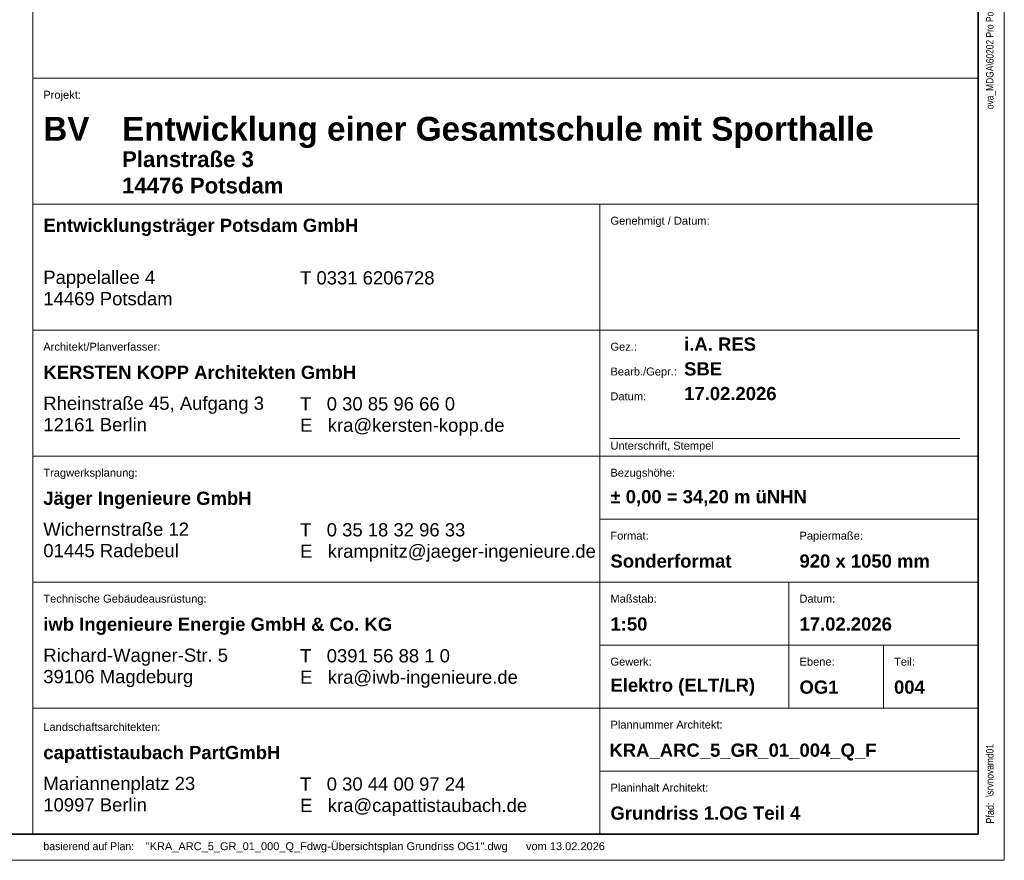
# Model space of a CAD drawing. Extents: x -620 to 300, y 62 to 1107.
# Tile 40 of 256: x 113 to 300, y 62 to 223. Entities that reach past the tile are written whole.
import ezdxf
from ezdxf.lldxf.tags import DXFTag

# ---------------------------------------------------------------- set-up
doc = ezdxf.new("R2010")
doc.units = 0
for name, color, linetype, lineweight in [('iwb_Plankopf Linie', 7, 'Continuous', 13), ('iwb_Plankopf Rahmen', 7, 'Continuous', 35), ('iwb_Plankopf Text', 7, 'Continuous', 18)]:
    doc.layers.add(name, color=color, linetype=linetype, lineweight=lineweight)
doc.styles.add('Arial Narrow', font='ARIALN.TTF')
doc.styles.add('Plankopf', font='arial.ttf')
doc.styles.get("Standard").update_dxf_attribs({"font": 'ARIALN.TTF'})
tags = doc.linetypes.add('Punkte_Nova', pattern=[4.8, 0.4, 0.2, -4, 0.2]).pattern_tags.tags
tags[10:11] = [DXFTag(74, 4), DXFTag(75, 0), DXFTag(340, '0'), DXFTag(46, 0.0), DXFTag(50, 0.0), DXFTag(44, 0.0), DXFTag(45, 0.0)]
tags[8:9] = [DXFTag(74, 4), DXFTag(75, 0), DXFTag(340, '0'), DXFTag(46, 0.0), DXFTag(50, 0.0), DXFTag(44, 0.0), DXFTag(45, 0.0)]
tags[6:7] = [DXFTag(74, 4), DXFTag(75, 0), DXFTag(340, '0'), DXFTag(46, 0.0), DXFTag(50, 0.0), DXFTag(44, 0.0), DXFTag(45, 0.0)]
tags[4:5] = [DXFTag(74, 4), DXFTag(75, 0), DXFTag(340, '0'), DXFTag(46, 0.0), DXFTag(50, 0.0), DXFTag(44, 0.0), DXFTag(45, 0.0)]

msp = doc.modelspace()

# ---------------------------------------------------------------- linework, layer by layer
at = {"layer": 'iwb_Plankopf Linie', "lineweight": 18, "ltscale": 0.18}
msp.add_line((115.35, 359.59), (115.35, 67.43), dxfattribs=at)
at = {"layer": 'iwb_Plankopf Linie', "ltscale": 0.13}
for p, q in [((295.35, 67.43), (295.35, 359.43)), ((115.35, 211.43), (295.35, 211.43)), ((115.35, 187.43), (295.35, 187.43)), ((223.35, 187.43), (223.35, 67.43)), ((115.35, 163.43), (295.35, 163.43)), ((115.35, 139.43), (295.35, 139.43)), ((223.35, 127.43), (295.35, 127.43)), ((115.35, 115.43), (295.35, 115.43)), ((259.35, 91.43), (259.35, 115.43)), ((223.35, 103.43), (295.35, 103.43)), ((277.35, 91.43), (277.35, 103.43)), ((115.35, 91.43), (295.35, 91.43)), ((223.35, 79.43), (295.35, 79.43)), ((115.35, 67.43), (295.35, 67.43))]:
    msp.add_line(p, q, dxfattribs=at)
at = {"layer": 'iwb_Plankopf Rahmen', "ltscale": 0.35}
for p, q in [((295.35, 359.43), (295.35, 67.43)), ((295.35, 91.43), (295.35, 79.43))]:
    msp.add_line(p, q, dxfattribs=at)
at = {"layer": 'iwb_Plankopf Rahmen', "color": 8, "lineweight": 13, "ltscale": 0.13, "true_color": 0x808080}
msp.add_lwpolyline([(300.35, 62.43), (-619.65, 62.43), (-619.65, 1107.43), (300.35, 1107.43), (300.35, 62.43)], close=True, dxfattribs=at)
at = {"layer": 'iwb_Plankopf Rahmen', "ltscale": 0.35}
msp.add_lwpolyline([(-599.65, 67.43), (-599.65, 1102.43), (295.35, 1102.43), (295.35, 67.43), (-599.65, 67.43)], close=True, dxfattribs=at)
at = {"layer": 'iwb_Plankopf Text', "linetype": 'Punkte_Nova', "ltscale": 0.18}
msp.add_line((291.87, 142.79), (225.23, 142.79), dxfattribs=at)

# ---------------------------------------------------------------- texts
at = {"layer": 'iwb_Plankopf Text', "ltscale": 0.18, "insert": (296.89, 74.51), "char_height": 1.4, "attachment_point": 1, "rotation": 90, "line_spacing_factor": 1.002}
msp.add_mtext('{\\fArial Narrow;\\\\srvnovamd01\\Nova_MD\\TGA\\60202 Pro Potsdam\\04 NB GES Krampnitz\\09 NOVA\\60202-04_AP_NB GES Krampnitz\\TGA\\Elektro\\Leerrohrplanung\\E_Leerrohr_1OG.n4m007KRA_ELT_5_LR_01_004_P_A}', dxfattribs=at)
at = {"layer": 'iwb_Plankopf Text', "ltscale": 0.18, "attachment_point": 1, "style": 'Plankopf'}
for s, insert, char_height, line_spacing_factor in [('Projekt:', (117.35, 209.04), 1.51, 0.970891), ('\\fArial|b1|i0|c0|p34;BV', (117.35, 204.06), 4.531, 0.996218), ('\\fArial|b1|i0|c0|p34;Entwicklungsträger Potsdam GmbH', (117.35, 184.67), 2.5172, 0.996218), ('Genehmigt / Datum:', (225.35, 185.04), 1.5105, 0.970891), ('Pappelallee 4\\P14469 Potsdam', (117.35, 174.77), 2.5172, 0.970891), ('T 0331 6206728', (166.24, 174.66), 2.5172, 0.970891), ('Architekt/Planverfasser:', (117.35, 161.04), 1.5105, 0.970891), ('Gez.:', (225.35, 161.04), 1.51, 0.970891), ('\\fArial|b1|i0|c0|p34;KERSTEN KOPP Architekten GmbH', (117.35, 156.67), 2.5172, 0.996218), ('Bearb./Gepr.:', (225.35, 156.31), 1.5105, 0.970891), ('Rheinstraße 45, Aufgang 3\\P12161 Berlin', (117.35, 150.77), 2.5172, 0.970891), ('T   0 30 85 96 66 0\\PE   kra@kersten-kopp.de', (166.24, 150.66), 2.5172, 0.970891), ('Datum:', (225.35, 151.59), 1.51, 0.970891), ('Unterschrift, Stempel', (225.35, 142.19), 1.5105, 0.970891), ('Tragwerksplanung:', (117.35, 137.04), 1.5105, 0.970891), ('Bezugshöhe:', (225.35, 137.04), 1.5105, 0.970891), ('\\fArial|b1|i0|c0|p34;Jäger Ingenieure GmbH', (117.35, 132.67), 2.5172, 0.996218), ('Wichernstraße 12\\P01445 Radebeul', (117.35, 126.77), 2.5172, 0.970891), ('T   0 35 18 32 96 33\\PE   krampnitz@jaeger-ingenieure.de', (166.24, 126.66), 2.5172, 0.970891), ('Format:', (225.35, 125.04), 1.51, 0.970891), ('Papiermaße:', (261.35, 125.04), 1.5105, 0.970891), ('Technische Gebäudeausrüstung:', (117.35, 113.04), 1.5105, 0.970891), ('Maßstab:', (225.35, 113.04), 1.51, 0.970891), ('Datum:', (261.35, 113.04), 1.51, 0.970891), ('\\fArial|b1|i0|c0|p34;iwb Ingenieure Energie GmbH & Co. KG', (117.35, 108.67), 2.5172, 0.996218), ('Richard-Wagner-Str. 5\\P39106 Magdeburg', (117.35, 102.77), 2.5172, 0.970891), ('T   0391 56 88 1 0\\PE   kra@iwb-ingenieure.de', (166.24, 102.66), 2.5172, 0.970891), ('Gewerk:', (225.35, 101.04), 1.51, 0.970891), ('Ebene:', (261.35, 101.04), 1.51, 0.970891), ('Teil:', (279.35, 101.04), 1.51, 0.970891), ('Landschaftsarchitekten:', (117.35, 88.6), 1.5105, 0.970891), ('Plannummer Architekt:', (225.35, 89.04), 1.5105, 0.970891), ('\\fArial|b1|i0|c0|p34;capattistaubach PartGmbH', (117.35, 84.23), 2.5172, 0.996218), ('Mariannenplatz 23\\P10997 Berlin', (117.35, 78.34), 2.5172, 0.970891), ('T   0 30 44 00 97 24\\PE   kra@capattistaubach.de', (166.24, 78.23), 2.5172, 0.970891), ('Planinhalt Architekt:', (225.35, 77.04), 1.5105, 0.970891)]:
    msp.add_mtext(s, dxfattribs=dict(at, insert=insert, char_height=char_height, line_spacing_factor=line_spacing_factor))
at = {"layer": 'iwb_Plankopf Text', "ltscale": 0.18, "line_spacing_factor": 0.996218, "style": 'Plankopf'}
for s, insert, char_height, width, attachment_point in [('\\fArial|b1|i0|c0|p34;Entwicklung einer Gesamtschule mit Sporthalle', (132.35, 204.06), 4.531, 161.2025, 1), ('\\fArial|b1|i0|c0|p34;Planstraße 3\\P14476 Potsdam', (132.35, 197.52), 3.0207, 88.9953, 1), ('\\fArial|b1|i0|c0|p34;i.A. RES', (239.38, 160.76), 2.5172, 67.9984, 4), ('\\fArial|b1|i0|c0|p34;SBE', (239.38, 156.04), 2.5172, 67.9984, 4), ('\\fArial|b1|i0|c0|p34;17.02.2026', (239.38, 151.34), 2.5172, 67.9984, 4), ('\\fArial|b1|i0|c0|p34;± 0,00 = 34,20 m üNHN', (225.35, 131.43), 2.5172, 67.9984, 4), ('\\fArial|b1|i0|c0|p34;Sonderformat', (225.35, 119.43), 2.5172, 31.9966, 4), ('\\fArial|b1|i0|c0|p34;920 x 1050 mm', (261.35, 119.43), 2.5172, 31.9966, 4), ('\\fArial|b1|i0|c0|p34;1:50', (225.35, 107.43), 2.5172, 67.9984, 4), ('\\fArial|b1|i0|c0|p34;17.02.2026', (261.35, 107.43), 2.5172, 67.9984, 4), ('\\fArial|b1|i0|c0|p34;Elektro (ELT/LR)', (225.35, 95.41), 2.5172, 67.9984, 4), ('\\fArial|b1|i0|c0|p34;OG1', (261.35, 95.41), 2.5172, 7.9992, 4), ('\\fArial|b1|i0|c0|p34;004', (279.35, 95.41), 2.5172, 7.9992, 4), ('\\fArial|b1|i0|c0|p34;Grundriss 1.OG Teil 4', (225.35, 71.41), 2.5172, 67.9984, 4)]:
    msp.add_mtext(s, dxfattribs=dict(at, insert=insert, char_height=char_height, width=width, attachment_point=attachment_point))
at = {"layer": 'iwb_Plankopf Text', "ltscale": 0.18, "insert": (225.15, 84.68), "char_height": 2.52, "attachment_point": 1, "line_spacing_factor": 1.002}
msp.add_mtext('{\\fArial|b1|i0;KRA_ARC_5_GR_01_004_Q_F}', dxfattribs=at)
at = {"layer": 'iwb_Plankopf Text', "ltscale": 0.18, "insert": (296.89, 69.43), "char_height": 1.5, "attachment_point": 1, "rotation": 90, "style": 'Arial Narrow'}
msp.add_mtext('\\A1;{Pfad:}', dxfattribs=at)
at = {"layer": 'iwb_Plankopf Text', "ltscale": 0.18, "char_height": 1.5, "attachment_point": 1, "style": 'Plankopf'}
for s, insert in [('\\A1;{\\fFranklin Gothic Book|b0|i0|c0|p34;basierend auf Plan\\fArial Narrow|b0|i0|c0|p34;: }', (117.36, 65.87)), ('\\A1;{"KRA_ARC_5_GR_01_000_Q_Fdwg-Übersichtsplan Grundriss OG1".dwg      vom 13.02.2026\\fArial Narrow|b0|i0|c0|p34;\\P}', (136.86, 65.87))]:
    msp.add_mtext(s, dxfattribs=dict(at, insert=insert))

doc.saveas('drawing.dxf')
